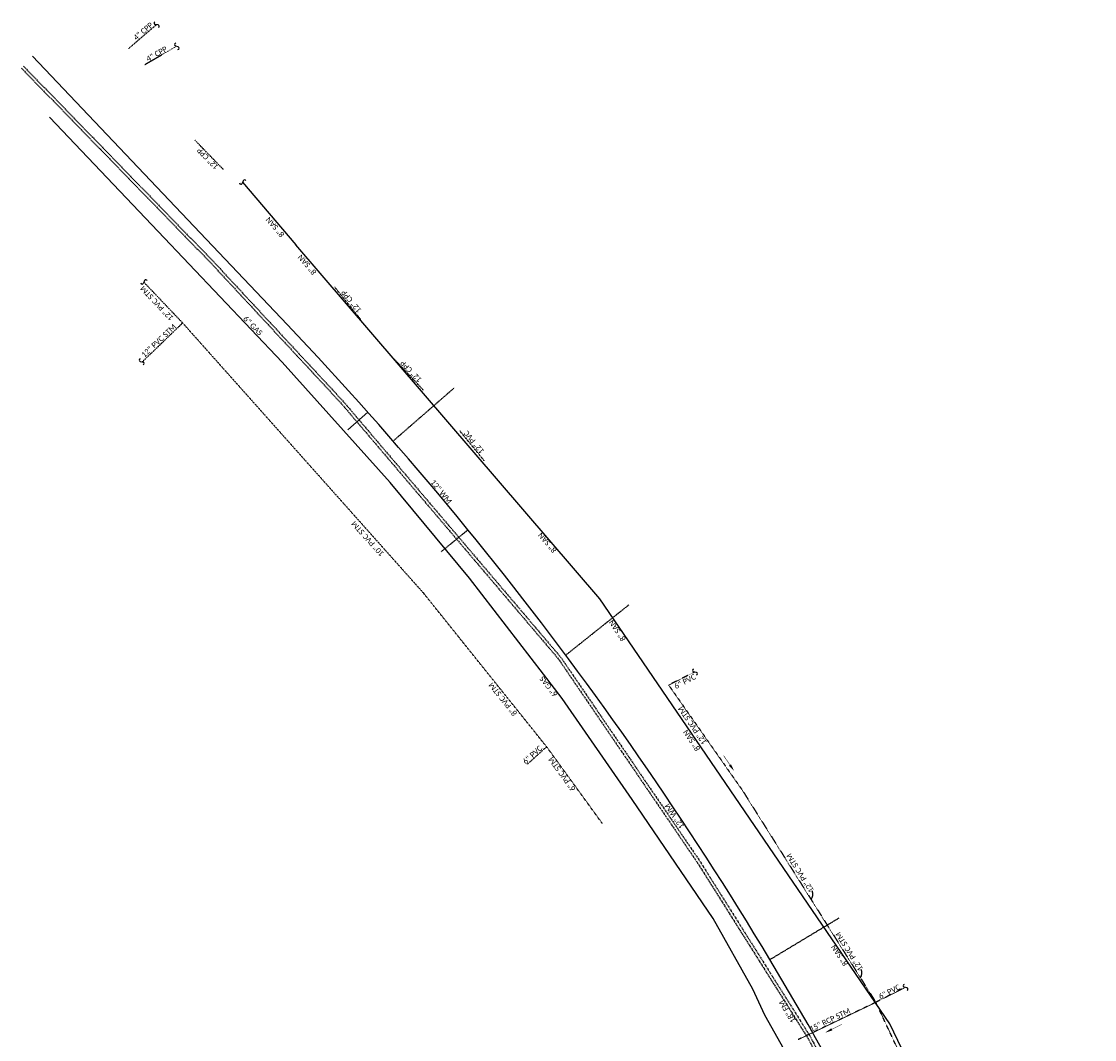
# Model space of a CAD drawing. Header units: feet. Extents: x 2244633 to 2246943, y 595279 to 597098.
# Tile 7 of 9: x 2245181 to 2245738, y 596569 to 597098. Entities that reach past the tile are written whole.
import ezdxf

# ---------------------------------------------------------------- set-up
doc = ezdxf.new("R2010")
doc.units = ezdxf.units.FT
doc.header["$MEASUREMENT"] = 0
for name, pattern in [('DASHED', [0.75, 0.5, -0.25]), ('DASHED2', [0.375, 0.25, -0.125]), ('OhDOT_USTN5', [0.11, 0.055, -0.055])]:
    doc.linetypes.add(name, pattern=pattern)
for name, color, linetype in [('DR_X_Storm_Sewer', 151, 'OhDOT_USTN5'), ('DR_X_Text', 7, 'Continuous'), ('SH_Data', 7, 'Continuous'), ('UT_X_Gas', 2, 'ex_gas'), ('UT_X_Gas_Text', 7, 'Continuous'), ('UT_X_Sanitary FM', 3, 'DASHED'), ('UT_X_Sanitary_Line', 3, 'ex_sanitary'), ('UT_X_Sanitary_Text', 7, 'Continuous'), ('UT_X_Water', 133, 'ex_water'), ('UT_X_Water_Text', 7, 'Continuous')]:
    doc.layers.add(name, color=color, linetype=linetype)
doc.styles.add('Straight-Normal', font='font30.shx', dxfattribs={"height": 0.14})
doc.styles.add('X_Straight_Normal', font='calibril.ttf', dxfattribs={"height": 0.14})
doc.linetypes.add('ex_gas', pattern='A,0.25,-0.15,0.25,-0.15,0.25,-0.15,0.25,-0.15,0.25,-0.1,["G",Straight-Normal,S=0.857142,R=0,X=-0.045,Y=-0.07],-0.1', length=2.05)
doc.linetypes.add('ex_sanitary', pattern='A,0.35,-0.15,0.35,-0.15,0.35,-0.3,["SAN",Straight-Normal,S=1,R=0,X=-0.19,Y=-0.07],-0.3,0.35,-0.15', length=2.45)
doc.linetypes.add('ex_water', pattern='A,0.25,-0.15,0.25,-0.15,0.25,-0.15,0.25,-0.15,0.25,-0.1,["W",Straight-Normal,S=0.857142,R=0,X=-0.045,Y=-0.07],-0.1', length=2.05)

# ---------------------------------------------------------------- blocks, each defined once
blk = doc.blocks.new('SQUIG')
blk.add_line((0.035, 0.029), (-0.021, -0.02))
for centre, start, end in [((-0.044, 0.008), 158.1069, 307.9876), ((0.057, 0.001), 341.0875, 128.316)]:
    blk.add_arc(centre, 0.0361, start, end)
blk = doc.blocks.new('ARR')
at = {"const_width": 0.0138}
blk.add_lwpolyline([(0.295, 0.001), (0.001, 0.001)], dxfattribs=at)
blk.add_solid([(0.292, 0.032), (0.292, -0.032), (0.484, 0.001)])

msp = doc.modelspace()

# ---------------------------------------------------------------- linework, layer by layer
at = {"layer": 'DR_X_Storm_Sewer', "flags": 128}
for points in [[(2245236.65, 597083.9), (2245250.99, 597096.21)], [(2245245.09, 597075.54), (2245261.46, 597084.99)], [(2245285.73, 597021.06), (2245271.06, 597036.17)], [(2245264.64, 596941.32), (2245244.52, 596962.47)], [(2245357.05, 596943.18), (2245343.5, 596960.05)], [(2245243.93, 596921.32), (2245264.64, 596941.32)], [(2245264.64, 596941.32), (2245389.82, 596800.86)], [(2245389.54, 596906.48), (2245374.81, 596922.21)], [(2245421.2, 596869.75), (2245408.5, 596885.29)], [(2245453.59, 596721.22), (2245389.82, 596800.86)], [(2245530.47, 596760.07), (2245516.93, 596753.24)], [(2245516.93, 596753.24), (2245555.23, 596698.57)], [(2245453.59, 596721.22), (2245443.35, 596711.94)], [(2245482.48, 596681.41), (2245453.59, 596721.22)], [(2245555.23, 596698.57), (2245596.21, 596633.45)], [(2245596.21, 596633.45), (2245624.49, 596588.53)], [(2245639.77, 596596.26), (2245624.49, 596588.53)], [(2245624.49, 596588.53), (2245584.16, 596569.17)], [(2245683.69, 596461.86), (2245624.49, 596588.53)]]:
    msp.add_lwpolyline(points, dxfattribs=at)
at = {"layer": 'DR_X_Text'}
for centre, start in [((2245587.58, 596644.47), 322.0731), ((2245613.02, 596603.75), 324.4336)]:
    msp.add_arc(centre, 4.21, start, 26.1342, dxfattribs=at)
at = {"layer": 'UT_X_Gas', "flags": 128}
for points in [[(2245560.57, 596595.36), (2245540.09, 596632.06), (2245497.93, 596693.77), (2245461.65, 596746.33), (2245451.96, 596758.93), (2245413.51, 596808.73), (2245372.3, 596858.52), (2245316.27, 596921.01), (2245251.92, 596988.88), (2245195.58, 597048.26)], [(2245712.85, 596274.14), (2245687.84, 596334.58), (2245664.19, 596390.61), (2245634.54, 596454.82), (2245624.24, 596475.72), (2245594.7, 596532.35), (2245566.8, 596581.9), (2245560.57, 596595.36)]]:
    msp.add_lwpolyline(points, dxfattribs=at)
at = {"layer": 'UT_X_Sanitary FM', "flags": 128}
for points in [[(2245182.04, 597074.65), (2245280.63, 596973.2), (2245348.2, 596900.39), (2245460.98, 596767.65), (2245533, 596662.03), (2245590.34, 596570.93), (2245619.78, 596514.94), (2245661.16, 596424.15), (2245684.08, 596369.25), (2245694.01, 596340.59), (2245707.47, 596301.16)], [(2245180.97, 597073.61), (2245279.55, 596972.17), (2245347.08, 596899.4), (2245459.78, 596766.74), (2245531.75, 596661.21), (2245589.04, 596570.18), (2245618.43, 596514.28), (2245659.78, 596423.55), (2245682.69, 596368.69), (2245692.6, 596340.08), (2245706.05, 596300.67)]]:
    msp.add_lwpolyline(points, dxfattribs=at)
at = {"layer": 'UT_X_Sanitary_Line', "flags": 128}
for points in [[(2245295.72, 597014.36), (2245323.34, 596981.91)], [(2245481.3, 596798), (2245323.34, 596981.91)], [(2245631.71, 596577.27), (2245481.3, 596798)], [(2245738.03, 596355.83), (2245631.71, 596577.27)]]:
    msp.add_lwpolyline(points, dxfattribs=at)
at = {"layer": 'UT_X_Water', "flags": 128}
msp.add_lwpolyline([(2245735.91, 596252.88), (2245662.58, 596435.43), (2245612.16, 596535.81, 0.06613), (2245318.86, 596940.57), (2245186.73, 597079.84)], format="xyb", dxfattribs=at)
at = {"layer": 'UT_X_Water', "linetype": 'DASHED2', "flags": 128}
for points in [[(2245373.91, 596879.99), (2245405.6, 596907.56)], [(2245398.82, 596822.49), (2245412.77, 596833.87)], [(2245463.52, 596768.81), (2245496.37, 596794.98)], [(2245569.51, 596610.7), (2245605.48, 596632.38)]]:
    msp.add_lwpolyline(points, dxfattribs=at)
at = {"layer": 'UT_X_Water', "flags": 128}
msp.add_lwpolyline([(2245350.42, 596885.87), (2245360.7, 596895.01)], dxfattribs=at)

# ---------------------------------------------------------------- block references
at = {"layer": 'DR_X_Text'}
for p, xscale, yscale, zscale, rotation in [((2245545.45, 596716.61), 20, 20, 20, 304.5212355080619), ((2245606.84, 596577.09), 20.00000000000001, 20.00000000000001, 20.00000000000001, 206.6785052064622)]:
    msp.add_blockref('ARR', p, dxfattribs=dict(at, xscale=xscale, yscale=yscale, zscale=zscale, rotation=rotation))
at = {"layer": 'SH_Data'}
for p, xscale, yscale, zscale, rotation in [((2245250.99, 597096.21, 1036.24), 20, 20, 20, 312.0321385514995), ((2245261.46, 597084.99, 1037.13), 20, 20, 20, 301.3617742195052), ((2245295.72, 597014.36), 20, 20, 20, 28.50507279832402), ((2245244.52, 596962.47), 20, 20, 20, 28.50507279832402), ((2245243.53, 596921.09), 19.99999999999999, 19.99999999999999, 19.99999999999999, 126.0233720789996), ((2245530.47, 596760.07), 20, 20, 20, 306.5068827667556), ((2245639.77, 596596.26), 20, 20, 20, 306.5068827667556)]:
    msp.add_blockref('SQUIG', p, dxfattribs=dict(at, xscale=xscale, yscale=yscale, zscale=zscale, rotation=rotation))

# ---------------------------------------------------------------- texts
at = {"layer": 'DR_X_Text', "style": 'X_Straight_Normal'}
for s, rotation, p in [('12" CPP', 134.1246, (2245283.53, 597022.51)), ('12" CPP', 129.0774, (2245357.7, 596947.89)), ('12" CPP', 133.5677, (2245389.05, 596911.95)), ('12" PVC', 129.0716, (2245421.44, 596874.7))]:
    msp.add_text(s, height=2.8, rotation=rotation, dxfattribs=at).set_placement(p)
at = {"layer": 'DR_X_Text', "char_height": 2.8, "attachment_point": 3, "style": 'X_Straight_Normal'}
for s, insert, rotation in [('4" CPP', (2245247.69, 597097.69), 40.4438), ('4" CPP', (2245255.6, 597085.22), 29.6787), ('12" PVC STM', (2245242.33, 596958.9), 133.2518), ('12" PVC STM', (2245259.63, 596941.05), 43.3865), ('10" PVC STM', (2245351.94, 596836.84), 131.9411), ('6" PVC', (2245530.08, 596759.15), 27.5595), ('8" PVC STM', (2245423.22, 596753.14), 128.9296), ('12" PVC STM', (2245521.62, 596740.94), 124.3068), ('6" PVC', (2245449.74, 596722.16), 42.1539), ('6" PVC STM', (2245454.29, 596714.59), 126.0111), ('12" PVC STM', (2245577.89, 596664.67), 122.0968), ('12" PVC STM', (2245603.38, 596623.91), 122.0968), ('6" PVC', (2245636.19, 596598.04), 27.5595), ('15" RCP STM', (2245610.34, 596585.69), 25.8023)]:
    msp.add_mtext(s, dxfattribs=dict(at, insert=insert, rotation=rotation))
at = {"layer": 'UT_X_Gas_Text', "style": 'X_Straight_Normal'}
for rotation, p in [(314.6915, (2245295.81, 596943.23)), (128.8641, (2245459.55, 596748.64))]:
    msp.add_text('6" GAS', height=2.8, rotation=rotation, dxfattribs=at).set_placement(p)
at = {"layer": 'UT_X_Sanitary_Text', "style": 'X_Straight_Normal'}
for s, rotation, p in [('8" SAN', 131.023, (2245317.75, 596987.35)), ('8" SAN', 131.023, (2245334.34, 596967.84)), ('8" SAN', 131.023, (2245459.04, 596823.48)), ('8" SAN', 124.427, (2245494.91, 596777.22)), ('8" SAN', 124.427, (2245533.5, 596720.22)), ('8" SAN', 124.427, (2245610.29, 596608.61)), ('18" FM', 121.4763, (2245583.13, 596578.93))]:
    msp.add_text(s, height=2.8, rotation=rotation, dxfattribs=at).set_placement(p)
at = {"layer": 'UT_X_Water_Text', "style": 'X_Straight_Normal'}
for rotation, p in [(309.1456, (2245393.15, 596858.51)), (124.0591, (2245525.31, 596679.81))]:
    msp.add_text('12" WM', height=2.8, rotation=rotation, dxfattribs=at).set_placement(p)

doc.saveas('drawing.dxf')
